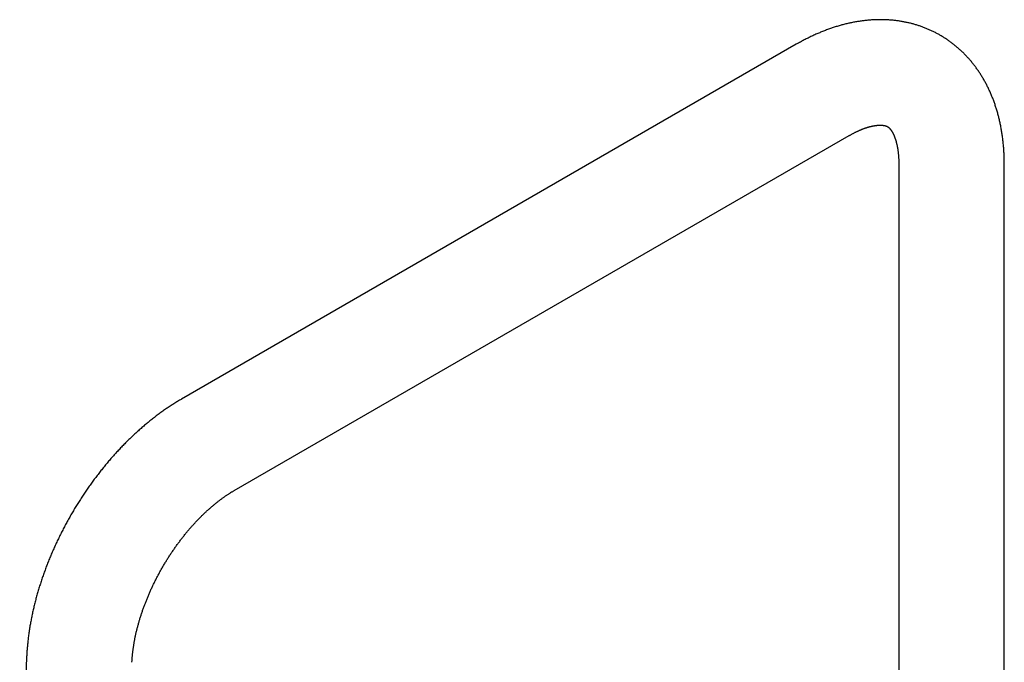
# Model space of a CAD drawing. Header units: millimetres. Extents: x 8 to 837, y 12 to 838.
# Tile 18 of 27: x 615 to 820, y 286 to 420. Entities that reach past the tile are written whole.
import ezdxf

# ---------------------------------------------------------------- set-up
doc = ezdxf.new("R2010")
doc.units = ezdxf.units.MM

msp = doc.modelspace()

# ---------------------------------------------------------------- linework, layer by layer
at = {"color": 7, "linetype": 'Continuous', "lineweight": 30}
for p, q in [((776.84, 414.84), (648.63, 340.83)), ((659.63, 321.77), (787.84, 395.79)), ((798.21, 389.8), (798.21, 258.37)), ((820.21, 258.37), (820.21, 389.8)), ((616.31, 286.89), (614.88, 254.44))]:
    msp.add_line(p, q, dxfattribs=at)
for points, knots in [([(820.21, 389.8), (820.21, 389.88), (820.21, 390.12), (820.21, 390.51), (820.2, 390.96), (820.18, 391.42), (820.17, 391.87), (820.14, 392.33), (820.12, 392.78), (820.08, 393.22), (820.05, 393.67), (820.01, 394.12), (819.96, 394.56), (819.91, 395), (819.85, 395.44), (819.79, 395.87), (819.73, 396.31), (819.66, 396.74), (819.59, 397.16), (819.51, 397.59), (819.42, 398.01), (819.34, 398.43), (819.24, 398.85), (819.15, 399.26), (819.05, 399.68), (818.94, 400.08), (818.83, 400.49), (818.71, 400.89), (818.59, 401.29), (818.47, 401.68), (818.34, 402.08), (818.21, 402.47), (818.07, 402.85), (817.93, 403.23), (817.79, 403.61), (817.64, 403.98), (817.48, 404.35), (817.33, 404.72), (817.16, 405.08), (817, 405.44), (816.83, 405.8), (816.65, 406.15), (816.47, 406.5), (816.29, 406.84), (816.1, 407.18), (815.91, 407.52), (815.72, 407.85), (815.52, 408.17), (815.32, 408.5), (815.12, 408.82), (814.91, 409.13), (814.69, 409.44), (814.48, 409.75), (814.26, 410.05), (814.03, 410.35), (813.81, 410.64), (813.58, 410.93), (813.34, 411.22), (813.1, 411.5), (812.86, 411.78), (812.62, 412.05), (812.37, 412.32), (812.12, 412.58), (811.87, 412.84), (811.61, 413.1), (811.35, 413.35), (811.08, 413.6), (810.82, 413.84), (810.55, 414.08), (810.27, 414.31), (810, 414.54), (809.72, 414.77), (809.44, 414.99), (809.15, 415.2), (808.86, 415.41), (808.57, 415.62), (808.28, 415.82), (807.98, 416.02), (807.68, 416.21), (807.38, 416.4), (807.08, 416.58), (806.77, 416.76), (806.46, 416.94), (806.15, 417.1), (805.84, 417.27), (805.52, 417.43), (805.2, 417.59), (804.88, 417.74), (804.55, 417.88), (804.23, 418.02), (803.9, 418.16), (803.56, 418.29), (803.23, 418.42), (802.89, 418.54), (802.56, 418.66), (802.22, 418.77), (801.87, 418.88), (801.53, 418.98), (801.18, 419.08), (800.83, 419.17), (800.48, 419.26), (800.13, 419.34), (799.78, 419.42), (799.42, 419.49), (799.06, 419.56), (798.7, 419.62), (798.34, 419.68), (797.97, 419.73), (797.61, 419.78), (797.24, 419.82), (796.87, 419.86), (796.5, 419.89), (796.13, 419.92), (795.75, 419.94), (795.38, 419.96), (795, 419.97), (794.62, 419.97), (794.24, 419.97), (793.86, 419.97), (793.47, 419.96), (793.09, 419.95), (792.7, 419.93), (792.31, 419.9), (791.92, 419.87), (791.53, 419.83), (791.14, 419.79), (790.75, 419.74), (790.35, 419.69), (789.96, 419.63), (789.56, 419.57), (789.17, 419.5), (788.77, 419.43), (788.37, 419.35), (787.97, 419.27), (787.57, 419.18), (787.17, 419.08), (786.77, 418.98), (786.36, 418.87), (785.96, 418.76), (785.56, 418.64), (785.15, 418.52), (784.75, 418.39), (784.34, 418.26), (783.94, 418.12), (783.53, 417.98), (783.13, 417.83), (782.72, 417.67), (782.32, 417.52), (781.91, 417.35), (781.51, 417.18), (781.11, 417.01), (780.7, 416.83), (780.3, 416.64), (779.89, 416.45), (779.49, 416.25), (779.09, 416.05), (778.69, 415.85), (778.29, 415.64), (777.89, 415.42), (777.49, 415.21), (777.14, 415.01), (776.93, 414.89), (776.84, 414.84)], [0, 0, 0, 0, 0.003741, 0.010544, 0.017348, 0.02415, 0.030949, 0.037745, 0.044537, 0.051324, 0.058107, 0.064883, 0.071654, 0.078417, 0.085172, 0.091919, 0.098657, 0.105384, 0.112101, 0.118806, 0.1255, 0.13218, 0.138847, 0.1455, 0.152137, 0.158759, 0.165365, 0.171955, 0.178526, 0.18508, 0.191616, 0.198133, 0.204631, 0.211109, 0.217568, 0.224006, 0.230424, 0.236821, 0.243197, 0.249553, 0.255888, 0.262202, 0.268495, 0.274767, 0.281019, 0.28725, 0.29346, 0.299651, 0.305821, 0.311973, 0.318105, 0.324218, 0.330312, 0.336388, 0.342447, 0.348489, 0.354513, 0.360522, 0.366515, 0.372492, 0.378455, 0.384404, 0.390339, 0.396261, 0.402171, 0.408069, 0.413956, 0.419833, 0.425699, 0.431556, 0.437405, 0.443246, 0.449079, 0.454905, 0.460726, 0.466541, 0.472351, 0.478157, 0.48396, 0.48976, 0.495558, 0.501354, 0.50715, 0.512945, 0.518741, 0.524537, 0.530336, 0.536136, 0.54194, 0.547747, 0.553559, 0.559375, 0.565197, 0.571026, 0.576861, 0.582704, 0.588555, 0.594415, 0.600284, 0.606164, 0.612054, 0.617955, 0.623869, 0.629795, 0.635733, 0.641686, 0.647653, 0.653634, 0.659631, 0.665644, 0.671673, 0.677718, 0.683781, 0.689862, 0.69596, 0.702077, 0.708213, 0.714368, 0.720542, 0.726736, 0.73295, 0.739184, 0.745438, 0.751712, 0.758008, 0.764323, 0.770659, 0.777016, 0.783393, 0.78979, 0.796207, 0.802644, 0.809101, 0.815577, 0.822072, 0.828586, 0.835118, 0.841667, 0.848234, 0.854818, 0.861417, 0.868032, 0.874663, 0.881307, 0.887965, 0.894636, 0.901319, 0.908014, 0.91472, 0.921436, 0.928162, 0.934896, 0.941638, 0.948388, 0.955144, 0.961907, 0.968675, 0.975448, 0.982225, 0.989005, 0.995789, 1, 1, 1, 1]), ([(787.84, 395.79), (787.88, 395.81), (787.99, 395.87), (788.18, 395.98), (788.39, 396.09), (788.61, 396.21), (788.82, 396.32), (789.03, 396.43), (789.24, 396.53), (789.44, 396.63), (789.65, 396.72), (789.85, 396.82), (790.05, 396.9), (790.24, 396.99), (790.43, 397.07), (790.62, 397.14), (790.81, 397.21), (791, 397.28), (791.18, 397.35), (791.36, 397.41), (791.53, 397.46), (791.7, 397.52), (791.87, 397.57), (792.04, 397.62), (792.2, 397.66), (792.36, 397.7), (792.52, 397.74), (792.67, 397.77), (792.82, 397.8), (792.97, 397.83), (793.11, 397.86), (793.25, 397.88), (793.39, 397.9), (793.52, 397.92), (793.65, 397.93), (793.77, 397.95), (793.89, 397.96), (794.01, 397.96), (794.12, 397.97), (794.23, 397.97), (794.34, 397.97), (794.44, 397.97), (794.54, 397.97), (794.64, 397.97), (794.73, 397.96), (794.82, 397.95), (794.91, 397.94), (794.99, 397.93), (795.07, 397.92), (795.15, 397.91), (795.22, 397.89), (795.29, 397.88), (795.36, 397.86), (795.42, 397.84), (795.49, 397.82), (795.55, 397.8), (795.61, 397.78), (795.67, 397.75), (795.73, 397.73), (795.8, 397.69), (795.86, 397.66), (795.93, 397.61), (795.99, 397.57), (796.04, 397.53), (796.09, 397.49), (796.14, 397.45), (796.19, 397.41), (796.24, 397.36), (796.29, 397.31), (796.34, 397.25), (796.39, 397.19), (796.45, 397.13), (796.5, 397.06), (796.55, 396.99), (796.6, 396.92), (796.66, 396.84), (796.71, 396.76), (796.76, 396.68), (796.82, 396.59), (796.87, 396.5), (796.92, 396.4), (796.98, 396.3), (797.03, 396.2), (797.08, 396.09), (797.14, 395.98), (797.19, 395.86), (797.24, 395.74), (797.29, 395.61), (797.34, 395.48), (797.39, 395.35), (797.44, 395.21), (797.49, 395.07), (797.54, 394.92), (797.58, 394.77), (797.63, 394.61), (797.67, 394.45), (797.72, 394.28), (797.76, 394.11), (797.8, 393.94), (797.84, 393.76), (797.87, 393.58), (797.91, 393.39), (797.94, 393.2), (797.98, 393), (798.01, 392.8), (798.04, 392.6), (798.06, 392.39), (798.09, 392.18), (798.11, 391.96), (798.13, 391.74), (798.15, 391.52), (798.17, 391.29), (798.18, 391.05), (798.19, 390.82), (798.2, 390.58), (798.21, 390.33), (798.21, 390.09), (798.21, 389.91), (798.21, 389.81), (798.21, 389.8)], [0, 0, 0, 0, 0.003977, 0.011517, 0.019049, 0.026571, 0.034085, 0.04159, 0.049088, 0.056579, 0.064063, 0.071542, 0.079015, 0.086483, 0.093948, 0.10141, 0.108871, 0.116331, 0.123791, 0.131252, 0.138716, 0.146185, 0.153659, 0.16114, 0.168631, 0.176133, 0.183648, 0.19118, 0.198729, 0.206299, 0.213894, 0.221515, 0.229168, 0.236854, 0.24458, 0.252348, 0.260165, 0.268036, 0.275966, 0.283962, 0.292032, 0.300184, 0.308427, 0.316772, 0.325229, 0.333814, 0.34254, 0.351427, 0.360494, 0.369766, 0.379274, 0.389053, 0.399148, 0.409615, 0.420529, 0.431988, 0.444127, 0.457143, 0.471334, 0.487169, 0.505345, 0.523235, 0.538495, 0.552129, 0.564611, 0.576235, 0.587197, 0.59763, 0.608667, 0.61921, 0.629339, 0.639124, 0.64862, 0.65787, 0.666907, 0.675759, 0.684449, 0.692996, 0.701416, 0.709724, 0.717932, 0.726051, 0.734089, 0.742056, 0.749958, 0.757804, 0.765597, 0.773345, 0.781051, 0.788722, 0.796359, 0.803968, 0.811552, 0.819114, 0.826656, 0.834182, 0.841693, 0.849193, 0.856683, 0.864165, 0.871641, 0.879113, 0.886581, 0.894048, 0.901515, 0.908982, 0.91645, 0.923921, 0.931396, 0.938875, 0.946359, 0.953849, 0.961345, 0.968849, 0.97636, 0.983879, 0.991406, 0.99855, 1, 1, 1, 1]), ([(648.63, 340.83), (648.56, 340.78), (648.36, 340.66), (648.02, 340.46), (647.62, 340.23), (647.23, 339.98), (646.84, 339.73), (646.44, 339.48), (646.05, 339.23), (645.66, 338.97), (645.28, 338.7), (644.89, 338.43), (644.5, 338.16), (644.12, 337.88), (643.74, 337.6), (643.36, 337.31), (642.98, 337.02), (642.6, 336.73), (642.22, 336.43), (641.85, 336.13), (641.48, 335.82), (641.1, 335.51), (640.74, 335.2), (640.37, 334.88), (640, 334.56), (639.64, 334.24), (639.28, 333.91), (638.92, 333.58), (638.56, 333.25), (638.2, 332.91), (637.85, 332.57), (637.49, 332.23), (637.14, 331.88), (636.79, 331.53), (636.45, 331.17), (636.1, 330.82), (635.76, 330.46), (635.42, 330.09), (635.08, 329.73), (634.75, 329.36), (634.41, 328.99), (634.08, 328.61), (633.75, 328.23), (633.43, 327.85), (633.1, 327.47), (632.78, 327.08), (632.46, 326.69), (632.14, 326.3), (631.83, 325.91), (631.52, 325.51), (631.21, 325.11), (630.9, 324.71), (630.59, 324.3), (630.29, 323.9), (629.99, 323.49), (629.69, 323.08), (629.4, 322.66), (629.1, 322.25), (628.82, 321.83), (628.53, 321.41), (628.24, 320.98), (627.96, 320.56), (627.68, 320.13), (627.41, 319.7), (627.13, 319.27), (626.86, 318.84), (626.6, 318.41), (626.33, 317.97), (626.07, 317.53), (625.81, 317.09), (625.55, 316.65), (625.3, 316.21), (625.05, 315.76), (624.8, 315.31), (624.56, 314.87), (624.32, 314.42), (624.08, 313.97), (623.84, 313.51), (623.61, 313.06), (623.38, 312.6), (623.16, 312.15), (622.94, 311.69), (622.72, 311.23), (622.5, 310.77), (622.29, 310.31), (622.08, 309.84), (621.87, 309.38), (621.67, 308.92), (621.47, 308.45), (621.27, 307.98), (621.08, 307.52), (620.89, 307.05), (620.7, 306.58), (620.52, 306.11), (620.34, 305.64), (620.17, 305.16), (620, 304.69), (619.83, 304.22), (619.66, 303.75), (619.5, 303.27), (619.34, 302.8), (619.19, 302.32), (619.04, 301.85), (618.89, 301.37), (618.75, 300.89), (618.61, 300.42), (618.47, 299.94), (618.34, 299.46), (618.21, 298.99), (618.09, 298.51), (617.97, 298.03), (617.85, 297.55), (617.74, 297.07), (617.63, 296.6), (617.53, 296.12), (617.43, 295.64), (617.33, 295.17), (617.24, 294.69), (617.15, 294.21), (617.06, 293.73), (616.98, 293.26), (616.91, 292.78), (616.84, 292.31), (616.77, 291.83), (616.7, 291.36), (616.64, 290.88), (616.59, 290.41), (616.54, 289.94), (616.49, 289.47), (616.45, 289), (616.41, 288.53), (616.38, 288.06), (616.35, 287.59), (616.33, 287.2), (616.31, 286.97), (616.31, 286.89)], [0, 0, 0, 0, 0.004218, 0.011881, 0.019543, 0.027206, 0.03487, 0.042533, 0.050196, 0.057858, 0.065519, 0.073178, 0.080836, 0.088491, 0.096143, 0.103793, 0.11144, 0.119083, 0.126724, 0.13436, 0.141994, 0.149623, 0.157248, 0.16487, 0.172488, 0.180101, 0.18771, 0.195316, 0.202917, 0.210513, 0.218106, 0.225695, 0.233279, 0.240859, 0.248436, 0.256008, 0.263576, 0.271141, 0.278702, 0.286259, 0.293812, 0.301362, 0.308908, 0.316451, 0.32399, 0.331527, 0.33906, 0.346591, 0.354118, 0.361643, 0.369165, 0.376685, 0.384202, 0.391717, 0.39923, 0.40674, 0.414249, 0.421756, 0.429262, 0.436766, 0.444268, 0.451769, 0.459269, 0.466768, 0.474266, 0.481763, 0.48926, 0.496756, 0.504252, 0.511748, 0.519243, 0.526739, 0.534234, 0.54173, 0.549226, 0.556723, 0.564221, 0.571719, 0.579218, 0.586718, 0.594219, 0.601722, 0.609226, 0.616731, 0.624238, 0.631748, 0.639259, 0.646772, 0.654287, 0.661804, 0.669324, 0.676847, 0.684372, 0.6919, 0.699431, 0.706965, 0.714503, 0.722043, 0.729587, 0.737134, 0.744685, 0.752239, 0.759798, 0.76736, 0.774926, 0.782496, 0.79007, 0.797649, 0.805232, 0.812819, 0.82041, 0.828006, 0.835606, 0.84321, 0.850819, 0.858433, 0.866051, 0.873673, 0.8813, 0.888932, 0.896567, 0.904207, 0.911851, 0.919499, 0.927151, 0.934807, 0.942466, 0.950129, 0.957796, 0.965465, 0.973137, 0.980811, 0.988488, 0.996166, 1, 1, 1, 1]), ([(638.29, 285.92), (638.29, 285.97), (638.3, 286.1), (638.31, 286.33), (638.33, 286.61), (638.35, 286.89), (638.37, 287.17), (638.4, 287.46), (638.43, 287.75), (638.46, 288.04), (638.5, 288.33), (638.53, 288.63), (638.58, 288.93), (638.62, 289.23), (638.67, 289.54), (638.72, 289.85), (638.77, 290.16), (638.83, 290.47), (638.89, 290.78), (638.95, 291.1), (639.02, 291.42), (639.09, 291.74), (639.16, 292.06), (639.24, 292.39), (639.32, 292.71), (639.4, 293.04), (639.49, 293.37), (639.57, 293.7), (639.67, 294.04), (639.76, 294.37), (639.86, 294.71), (639.96, 295.04), (640.07, 295.38), (640.18, 295.72), (640.29, 296.06), (640.4, 296.4), (640.52, 296.74), (640.64, 297.09), (640.76, 297.43), (640.89, 297.77), (641.02, 298.12), (641.15, 298.46), (641.29, 298.81), (641.43, 299.15), (641.57, 299.5), (641.71, 299.84), (641.86, 300.19), (642.01, 300.53), (642.17, 300.88), (642.32, 301.22), (642.48, 301.57), (642.65, 301.91), (642.81, 302.25), (642.98, 302.6), (643.15, 302.94), (643.32, 303.28), (643.5, 303.62), (643.68, 303.96), (643.86, 304.3), (644.04, 304.64), (644.23, 304.98), (644.41, 305.31), (644.6, 305.65), (644.8, 305.98), (644.99, 306.31), (645.19, 306.64), (645.39, 306.97), (645.59, 307.3), (645.8, 307.62), (646, 307.95), (646.21, 308.27), (646.42, 308.59), (646.63, 308.91), (646.85, 309.22), (647.06, 309.54), (647.28, 309.85), (647.5, 310.16), (647.72, 310.47), (647.95, 310.77), (648.17, 311.07), (648.4, 311.37), (648.62, 311.67), (648.85, 311.96), (649.08, 312.26), (649.31, 312.55), (649.55, 312.83), (649.78, 313.12), (650.01, 313.4), (650.25, 313.67), (650.49, 313.95), (650.72, 314.22), (650.96, 314.49), (651.2, 314.75), (651.44, 315.02), (651.68, 315.27), (651.92, 315.53), (652.17, 315.78), (652.41, 316.03), (652.65, 316.27), (652.89, 316.52), (653.14, 316.75), (653.38, 316.99), (653.62, 317.22), (653.87, 317.45), (654.11, 317.67), (654.36, 317.89), (654.6, 318.1), (654.84, 318.32), (655.08, 318.52), (655.33, 318.73), (655.57, 318.93), (655.81, 319.12), (656.05, 319.32), (656.29, 319.5), (656.53, 319.69), (656.77, 319.87), (657, 320.05), (657.24, 320.22), (657.48, 320.39), (657.71, 320.55), (657.94, 320.71), (658.17, 320.87), (658.4, 321.02), (658.63, 321.16), (658.86, 321.31), (659.08, 321.45), (659.31, 321.58), (659.49, 321.69), (659.6, 321.75), (659.63, 321.77)], [0, 0, 0, 0, 0.004038, 0.011727, 0.019424, 0.027131, 0.03485, 0.042579, 0.05032, 0.058071, 0.065833, 0.073606, 0.08139, 0.089185, 0.09699, 0.104806, 0.112633, 0.120469, 0.128316, 0.136174, 0.144041, 0.151918, 0.159805, 0.167701, 0.175606, 0.183521, 0.191444, 0.199377, 0.207318, 0.215267, 0.223224, 0.231189, 0.239162, 0.247142, 0.25513, 0.263125, 0.271126, 0.279134, 0.287148, 0.295169, 0.303195, 0.311227, 0.319264, 0.327306, 0.335353, 0.343405, 0.351462, 0.359522, 0.367586, 0.375654, 0.383726, 0.391801, 0.399878, 0.407959, 0.416041, 0.424126, 0.432213, 0.440302, 0.448392, 0.456483, 0.464575, 0.472668, 0.480762, 0.488856, 0.496949, 0.505043, 0.513135, 0.521227, 0.529318, 0.537407, 0.545495, 0.553581, 0.561665, 0.569747, 0.577826, 0.585902, 0.593976, 0.602046, 0.610112, 0.618174, 0.626233, 0.634287, 0.642337, 0.650382, 0.658422, 0.666457, 0.674486, 0.682509, 0.690527, 0.698538, 0.706543, 0.714541, 0.722533, 0.730517, 0.738494, 0.746463, 0.754425, 0.762378, 0.770323, 0.77826, 0.786188, 0.794108, 0.802018, 0.809919, 0.817811, 0.825693, 0.833566, 0.841428, 0.84928, 0.857123, 0.864955, 0.872776, 0.880587, 0.888387, 0.896176, 0.903955, 0.911722, 0.919479, 0.927225, 0.934959, 0.942683, 0.950396, 0.958098, 0.965789, 0.973469, 0.981139, 0.988799, 0.996448, 1, 1, 1, 1])]:
    msp.add_open_spline(points, degree=3, knots=knots, dxfattribs=at)

doc.saveas('drawing.dxf')
